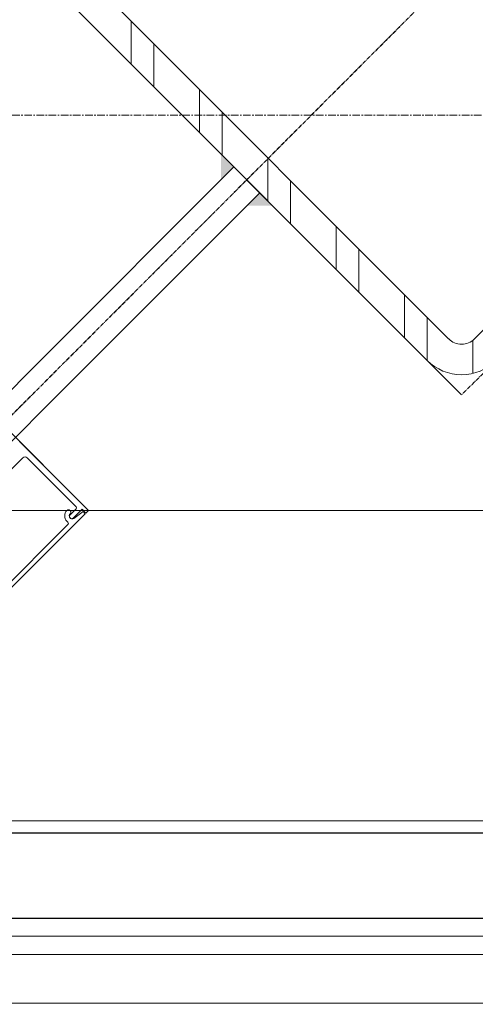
# Model space of a CAD drawing. Header units: inches. Extents: x -647532 to 3008597, y -136987 to 2557681.
# Tile 46 of 153: x 45505 to 45655, y 36270 to 36594. Entities that reach past the tile are written whole.
import ezdxf
from ezdxf import colors
from ezdxf.entities.mleader import LeaderData, LeaderLine
from ezdxf.enums import TextEntityAlignment as Align
from ezdxf.math import Vec2, Vec3

# ---------------------------------------------------------------- set-up
doc = ezdxf.new("R2010")
doc.units = ezdxf.units.IN
doc.header["$MEASUREMENT"] = 0
for name, pattern in [('BIAL-IT1I-KGD-001-IN-DWG-141 LEVEL 2 - OVERALL FIRE EXIT PLAN$0$CENTER', [2, 1.25, -0.25, 0.25, -0.25]), ('CENTER', [2, 1.25, -0.25, 0.25, -0.25]), ('DASHED2', [0.375, 0.25, -0.125])]:
    doc.linetypes.add(name, pattern=pattern)
for name, color, linetype, lineweight in [('ANNO-GRID', 8, 'DASHED2', 5), ('FURN', 8, 'Continuous', 5), ('FURN-HATCH', 8, 'Continuous', 5), ('YD-EXTERNAL 1', 8, 'Continuous', 5)]:
    doc.layers.add(name, color=color, linetype=linetype, lineweight=lineweight)
doc.layers.add('ARCH', color=8, linetype='Continuous')
doc.styles.add('ARIAL', font='arial.ttf')
doc.styles.get("Standard").update_dxf_attribs({"font": 'arial.ttf'})

# ---------------------------------------------------------------- blocks, each defined once
blk = doc.blocks.new('BIAL-IT1I-KGD-001-IN-DWG-141 LEVEL 2 - OVERALL FIRE EXIT PLAN$0$A$C258E6B3D')
for p, q in [((12585.52, 167.94), (12585.52, 2476.44)), ((12687.52, 2476.44), (12687.52, 276.03)), ((12725.52, 191.35), (12725.52, 2476.44)), ((12731.52, 2476.44), (12731.52, 191.35)), ((12747.52, 172.55), (12747.52, 2476.44)), ((12268.92, 753.84), (12529.14, 493.63)), ((12540.46, 493.09), (12529.61, 493.09)), ((12547.52, 489.39), (12406.1, 347.96)), ((12529.14, 485.14), (12410.34, 366.35)), ((12536.21, 478.07), (12417.41, 359.28)), ((12536.23, 478.09), (12522.09, 478.09)), ((12528.73, 470.59), (12514.59, 470.59)), ((12513.73, 455.59), (12499.59, 455.59)), ((12506.23, 448.09), (12492.09, 448.09)), ((12491.23, 433.09), (12477.09, 433.09)), ((12483.73, 425.59), (12469.59, 425.59)), ((12468.73, 410.59), (12454.59, 410.59)), ((12461.23, 403.09), (12447.09, 403.09)), ((12446.23, 388.09), (12432.09, 388.09)), ((12438.73, 380.59), (12424.59, 380.59)), ((12585.52, 366.53), (12528.95, 309.96))]:
    blk.add_line(p, q)
at = {"lineweight": -3, "ltscale": 1000}
for p, q in [((12691.52, 276.03), (12691.52, 2476.44)), ((12719.52, 244.94), (12719.52, 2476.44))]:
    blk.add_line(p, q, dxfattribs=at)
at = {"linetype": 'BIAL-IT1I-KGD-001-IN-DWG-141 LEVEL 2 - OVERALL FIRE EXIT PLAN$0$CENTER'}
for p, q in [((11989.4, 906.08), (12756.28, 139.2)), ((12010.58, 884.9), (12777.46, 118.03)), ((12264.68, 772.23), (12547.52, 489.39))]:
    blk.add_line(p, q, dxfattribs=at)
at = {"lineweight": -3}
for p, q in [((12469.74, 411.6), (12483.88, 425.75)), ((12481.05, 422.92), (12545.52, 358.45)), ((12472.57, 414.43), (12537.03, 349.96)), ((12585.52, 364.83), (12585.52, 364.06)), ((12545.52, 358.45), (12614.51, 289.46)), ((12537.03, 349.96), (12606.03, 280.97))]:
    blk.add_line(p, q, dxfattribs=at)
at = {"linetype": 'ByBlock'}
for p, q in [((12562.89, 343.9), (12585.52, 366.53)), ((12585.52, 366.53), (12586.37, 365.68)), ((12586.37, 365.68), (12585.13, 364.45)), ((12585.13, 364.45), (12588, 361.58)), ((12586.58, 365.47), (12585.87, 364.76)), ((12586.58, 365.47), (12585.87, 364.76)), ((12585.87, 364.76), (12588.17, 361.7)), ((12585.87, 364.76), (12588.17, 361.7)), ((12657.64, 294.41), (12586.58, 365.47)), ((12657.64, 294.41), (12586.58, 365.47)), ((12584.28, 362.47), (12568.2, 346.38)), ((12586.94, 360.52), (12584.99, 362.47)), ((12588.17, 361.7), (12588.17, 361.7)), ((12588.17, 361.7), (12588.17, 361.7)), ((12589.06, 359.46), (12589.41, 359.81)), ((12589.06, 359.46), (12589.41, 359.81)), ((12590.12, 359.81), (12641.09, 308.84)), ((12590.12, 359.81), (12641.09, 308.84)), ((12568.2, 344.97), (12571.91, 341.25))]:
    blk.add_line(p, q, dxfattribs=at)
for radius in [16, 6]:
    blk.add_arc((12524.89, 489.39), radius, 315, 45)
for centre, radius, start, end in [((12584.64, 362.11), 0.5, 45, 135), ((12586.05, 359.99), 0.75, 45, 225), ((12586.05, 359.99), 0.75, 45, 225), ((12587.29, 361.23), 2.5, 225, 315), ((12587.29, 361.23), 2.5, 225, 315), ((12587.29, 361.23), 1, 225, 28.1596), ((12587.29, 361.23), 1, 225, 28.1596), ((12587.47, 361.05), 0.75, 225, 45), ((12589.77, 359.46), 0.5, 45, 135), ((12589.77, 359.46), 0.5, 45, 135), ((12568.9, 345.67), 1, 135, 225)]:
    blk.add_arc(centre, radius, start, end, dxfattribs=at)
for points in [[(12481.05, 422.92), (12485.29, 427.16), (12485.29, 418.67)], [(12468.32, 410.19), (12472.57, 414.43), (12476.81, 410.19)], [(12472.57, 414.43), (12468.32, 410.19), (12476.81, 410.19)]]:
    blk.add_solid(points)
blk = doc.blocks.new('_TagSlot')
at = {"color": 0, "linetype": 'ByBlock', "lineweight": -2, "transparency": 16777216}
for p, q in [((-4, 4), (4, 4)), ((-4, -4), (4, -4))]:
    blk.add_line(p, q, dxfattribs=at)
for centre, start, end in [((-4, 0), 90, 270), ((4, 0), 270, 90)]:
    blk.add_arc(centre, 4, start, end, dxfattribs=at)
at = {"layer": 'FURN', "color": 0, "transparency": 16777216, "style": 'ARIAL'}
blk.add_attdef('M-01', text='', height=2.5, dxfattribs=at).set_placement((0, -1.5), align=Align.CENTER)
blk = doc.blocks.new('_DotSmall')
at = {"color": 0, "linetype": 'ByBlock', "const_width": 0.5}
blk.add_lwpolyline([(-0.0625, 0, 1), (0.0625, 0, 1)], format="xyb", close=True, dxfattribs=at)
blk = doc.blocks.new('ARCH')
at = {"layer": 'ANNO-GRID', "linetype": 'CENTER', "ltscale": 2}
blk.add_lwpolyline([(44334.09, 36562.363), (158043.141, 36562.363)], dxfattribs=at)
at = {"layer": 'YD-EXTERNAL 1', "rotation": 269.9999999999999}
blk.add_blockref('BIAL-IT1I-KGD-001-IN-DWG-141 LEVEL 2 - OVERALL FIRE EXIT PLAN$0$A$C258E6B3D', (45160.642, 49017.883), dxfattribs=at)
at = {"layer": 'FURN-HATCH', "linetype": 'Continuous'}
ml = blk.add_multileader_block('Standard', dxfattribs=at)
ml.set_content('_TagSlot', color=256, scale=-11.71875)
ml.set_attribute('M-01', 'VNR1', width=0)
ml.set_leader_properties(color=256, linetype='ByLayer', lineweight=-1)
ml.set_arrow_properties(name='DOTSMALL')
ml.build(insert=Vec2(0, 0))
ml.multileader.update_dxf_attribs({"dogleg_length": 115.809, "arrow_head_size": 28.235})
ctx = ml.context
ctx.base_point, ctx.char_height, ctx.arrow_head_size, ctx.landing_gap_size, ctx.plane_origin = Vec3(101476.346, 52296.962), 200, 28.235, 4, Vec3(100757.024, 52076.672)
notes = []
notes.append((ctx, [(0, (0, 0, 0), (0, 0), (1, 0), 1, [])]))
ctx.block.insert, ctx.block.rotation, ctx.block.scale = Vec3(101570.096, 52296.962), 3.1415927, Vec3(-11.71875, 11.71875, 11.71875)
ml = blk.add_multileader_block('Standard', dxfattribs=at)
ml.set_content('_TagSlot', color=256, scale=-11.71875)
ml.set_attribute('M-01', 'VNR1', width=0)
ml.set_leader_properties(color=256, linetype='ByLayer', lineweight=-1)
ml.set_arrow_properties(name='DOTSMALL')
ml.build(insert=Vec2(0, 0))
ml.multileader.update_dxf_attribs({"dogleg_length": 115.809, "arrow_head_size": 28.235})
ctx = ml.context
ctx.base_point, ctx.char_height, ctx.arrow_head_size, ctx.landing_gap_size, ctx.plane_origin = Vec3(97954.669, 52254.917), 200, 28.235, 4, Vec3(97235.347, 52034.627)
notes.append((ctx, [(0, (0, 0, 0), (0, 0), (1, 0), 1, [])]))
ctx.block.insert, ctx.block.rotation, ctx.block.scale = Vec3(98048.419, 52254.917), 3.1415927, Vec3(-11.71875, 11.71875, 11.71875)
ml = blk.add_multileader_block('Standard', dxfattribs=at)
ml.set_content('_TagSlot', color=256, scale=-11.71875)
ml.set_attribute('M-01', 'VNR1', width=0)
ml.set_leader_properties(color=256, linetype='ByLayer', lineweight=-1)
ml.set_arrow_properties(name='DOTSMALL')
ml.build(insert=Vec2(0, 0))
ml.multileader.update_dxf_attribs({"dogleg_length": 115.809, "arrow_head_size": 28.235})
ctx = ml.context
ctx.base_point, ctx.char_height, ctx.arrow_head_size, ctx.landing_gap_size, ctx.plane_origin = Vec3(99751.234, 51693.272), 200, 28.235, 4, Vec3(99031.911, 51472.982)
notes.append((ctx, [(0, (0, 0, 0), (0, 0), (1, 0), 1, [])]))
ctx.block.insert, ctx.block.rotation, ctx.block.scale = Vec3(99844.984, 51693.272), 3.1415927, Vec3(-11.71875, 11.71875, 11.71875)
for ctx, leaders in notes:
    for number, flags, end, landing, length, lines in leaders:
        leader = LeaderData()
        leader.index, (leader.has_last_leader_line, leader.has_dogleg_vector, leader.attachment_direction) = number, flags
        leader.last_leader_point, leader.dogleg_vector, leader.dogleg_length = Vec3(end), Vec3(landing), length
        for number, points, colour, breaks in lines:
            line = LeaderLine()
            line.index, line.vertices, line.color, line.breaks = number, Vec3.list(points), colors.encode_raw_color(colour), breaks
            leader.lines.append(line)
        ctx.leaders.append(leader)

msp = doc.modelspace()

# ---------------------------------------------------------------- block references
at = {"layer": 'ARCH'}
msp.add_blockref('ARCH', (0, 0), dxfattribs=at)

doc.saveas('drawing.dxf')
